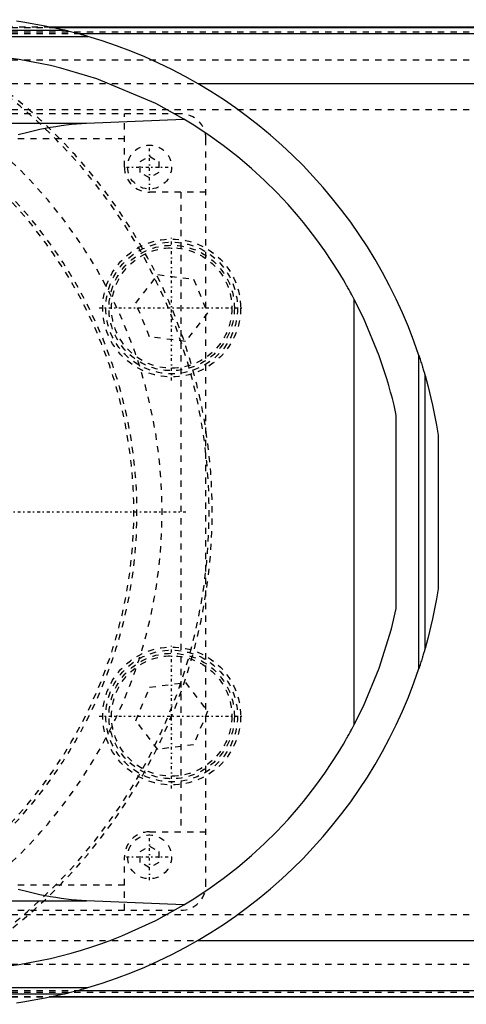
# Model space of a CAD drawing. Extents: x -706 to 181, y -120 to 120.
# Tile 6 of 7: x -196 to -124, y -79 to 78. Entities that reach past the tile are written whole.
import ezdxf

# ---------------------------------------------------------------- set-up
doc = ezdxf.new("R2010")
doc.units = 0
doc.linetypes.add('CENTER', pattern=[1.5, 0.45, -0.5, 0.05, -0.5])
doc.linetypes.add('DASHED', pattern=[2, 1, -1])
for name, color, linetype in [('AM_0', 7, 'CONTINUOUS'), ('AM_3', 7, 'DASHED'), ('AM_7', 7, 'CENTER')]:
    doc.layers.add(name, color=color, linetype=linetype)

msp = doc.modelspace()

# ---------------------------------------------------------------- linework, layer by layer
at = {"layer": 'AM_0', "color": 7, "linetype": 'CONTINUOUS'}
for p, q in [((-120, 77.32), (-190.79, 77.32)), ((-190.6, 77.28), (-120, 77.28)), ((-425.92, 75.83), (-184.85, 75.83)), ((-404.88, 76.83), (-188.61, 76.83)), ((-186.5, 76.29), (-120, 76.29)), ((-167.3, 68.3), (-120, 68.3)), ((-316.57, 61.98), (-185.05, 61.98)), ((-185.05, 61.98), (-169.53, 62.65)), ((-142.34, -33.89), (-142.34, 33.89)), ((-132.05, -24.97), (-132.05, 24.97)), ((-131.05, -21.74), (-131.05, 21.74)), ((-135.65, -15.41), (-135.65, 15.41)), ((-128.96, 12.26), (-128.96, -12.26)), ((-316.57, -61.98), (-185.05, -61.98)), ((-169.53, -62.65), (-185.05, -61.98)), ((-167.3, -68.3), (-120, -68.3)), ((-425.92, -75.83), (-184.85, -75.83)), ((-404.88, -76.83), (-188.61, -76.83)), ((-186.5, -76.29), (-120, -76.29)), ((-190.79, -77.32), (-120, -77.32)), ((-190.6, -77.28), (-120, -77.28))]:
    msp.add_line(p, q, dxfattribs=at)
for points in [[(-188.61, 76.83, 0), (-191.63, 77.49, 0), (-195.19, 78.11, 0), (-196.21, 78.26, 0)], [(-184.85, 75.83, 0), (-184.95, 75.86, 0), (-185.17, 75.92, 0), (-185.38, 75.99, 0), (-185.5, 76.02, 0), (-185.61, 76.05, 0), (-185.83, 76.11, 0), (-186.06, 76.17, 0), (-186.29, 76.24, 0), (-186.51, 76.3, 0), (-186.74, 76.36, 0), (-186.85, 76.39, 0), (-186.97, 76.42, 0), (-187.19, 76.48, 0), (-187.41, 76.53, 0), (-187.62, 76.59, 0), (-187.83, 76.64, 0), (-187.94, 76.67, 0), (-187.98, 76.68, 0), (-188.01, 76.68, 0), (-188.03, 76.69, 0), (-188.04, 76.69, 0), (-188.08, 76.7, 0), (-188.11, 76.71, 0), (-188.13, 76.71, 0), (-188.15, 76.72, 0), (-188.18, 76.73, 0), (-188.21, 76.73, 0), (-188.23, 76.74, 0), (-188.25, 76.74, 0), (-188.28, 76.75, 0), (-188.31, 76.76, 0), (-188.35, 76.77, 0), (-188.38, 76.77, 0), (-188.41, 76.78, 0), (-188.42, 76.79, 0), (-188.44, 76.79, 0), (-188.47, 76.8, 0), (-188.49, 76.8, 0), (-188.52, 76.81, 0), (-188.53, 76.81, 0), (-188.54, 76.81, 0), (-188.54, 76.81, 0), (-188.54, 76.81, 0), (-188.54, 76.81, 0), (-188.55, 76.81, 0), (-188.55, 76.82, 0), (-188.55, 76.82, 0), (-188.56, 76.82, 0), (-188.56, 76.82, 0), (-188.56, 76.82, 0), (-188.57, 76.82, 0), (-188.57, 76.82, 0), (-188.57, 76.82, 0), (-188.57, 76.82, 0), (-188.58, 76.82, 0), (-188.58, 76.82, 0), (-188.58, 76.82, 0), (-188.58, 76.82, 0), (-188.58, 76.82, 0), (-188.59, 76.82, 0), (-188.59, 76.82, 0), (-188.59, 76.83, 0), (-188.59, 76.83, 0), (-188.6, 76.83, 0), (-188.6, 76.83, 0), (-188.6, 76.83, 0), (-188.6, 76.83, 0), (-188.6, 76.83, 0), (-188.6, 76.83, 0), (-188.6, 76.83, 0), (-188.61, 76.83, 0), (-188.61, 76.83, 0), (-188.61, 76.83, 0), (-188.61, 76.83, 0), (-188.61, 76.83, 0), (-188.61, 76.83, 0)], [(-169.53, 62.65, 0), (-174, 65.12, 0), (-183.41, 69.08, 0), (-189.13, 70.78, 0), (-190.78, 71.18, 0), (-192.45, 71.53, 0), (-193.28, 71.7, 0), (-194.12, 71.85, 0), (-195.8, 72.14, 0), (-197.49, 72.38, 0), (-198.33, 72.48, 0)], [(-195.93, 60.17, 0), (-194.2, 60.62, 0), (-192.47, 61.02, 0), (-190.77, 61.35, 0), (-189.92, 61.49, 0), (-189.09, 61.62, 0), (-187.44, 61.82, 0), (-185.83, 61.95, 0), (-185.05, 61.98, 0)], [(-142.34, 33.89, 0), (-142.36, 33.92, 0), (-142.4, 34, 0), (-142.45, 34.09, 0), (-142.47, 34.14, 0), (-142.5, 34.19, 0), (-142.56, 34.29, 0), (-142.62, 34.4, 0), (-142.68, 34.52, 0), (-142.75, 34.65, 0), (-142.82, 34.79, 0), (-142.86, 34.86, 0), (-142.9, 34.93, 0), (-142.98, 35.08, 0), (-143.07, 35.23, 0), (-143.16, 35.4, 0), (-143.25, 35.57, 0), (-143.35, 35.74, 0), (-143.4, 35.83, 0), (-143.45, 35.93, 0), (-143.56, 36.12, 0), (-143.67, 36.31, 0), (-143.73, 36.41, 0), (-144.09, 37.04, 0), (-144.93, 38.42, 0), (-145.91, 39.96, 0), (-147.03, 41.63, 0), (-148.3, 43.39, 0), (-149.7, 45.23, 0), (-150.45, 46.16, 0), (-151.24, 47.11, 0), (-152.91, 49.03, 0), (-154.72, 50.95, 0), (-156.67, 52.87, 0), (-158.74, 54.77, 0), (-160.93, 56.63, 0), (-162.07, 57.54, 0), (-163.25, 58.43, 0), (-165.68, 60.18, 0), (-168.22, 61.85, 0), (-169.53, 62.65, 0)], [(-135.65, 15.41, 0), (-135.76, 15.95, 0), (-136.01, 17.01, 0), (-136.27, 18.08, 0), (-136.41, 18.61, 0), (-136.55, 19.13, 0), (-136.85, 20.19, 0), (-137.16, 21.24, 0), (-138.37, 24.88, 0), (-140.88, 30.94, 0), (-142.34, 33.89, 0)], [(-132.05, 24.97, 0), (-132.02, 24.88, 0), (-131.96, 24.69, 0), (-131.89, 24.5, 0), (-131.86, 24.4, 0), (-131.83, 24.3, 0), (-131.77, 24.11, 0), (-131.71, 23.91, 0), (-131.64, 23.71, 0), (-131.58, 23.51, 0), (-131.52, 23.32, 0), (-131.49, 23.22, 0), (-131.46, 23.12, 0), (-131.4, 22.93, 0), (-131.34, 22.74, 0), (-131.29, 22.56, 0), (-131.24, 22.38, 0), (-131.21, 22.28, 0), (-131.2, 22.26, 0), (-131.19, 22.23, 0), (-131.19, 22.21, 0), (-131.18, 22.2, 0), (-131.17, 22.17, 0), (-131.17, 22.14, 0), (-131.16, 22.12, 0), (-131.16, 22.11, 0), (-131.15, 22.08, 0), (-131.14, 22.05, 0), (-131.14, 22.04, 0), (-131.13, 22.02, 0), (-131.12, 22, 0), (-131.12, 21.97, 0), (-131.11, 21.94, 0), (-131.1, 21.92, 0), (-131.09, 21.89, 0), (-131.09, 21.88, 0), (-131.09, 21.87, 0), (-131.08, 21.85, 0), (-131.08, 21.83, 0), (-131.07, 21.81, 0), (-131.07, 21.8, 0), (-131.07, 21.79, 0), (-131.06, 21.79, 0), (-131.06, 21.79, 0), (-131.06, 21.79, 0), (-131.06, 21.78, 0), (-131.06, 21.78, 0), (-131.06, 21.78, 0), (-131.06, 21.78, 0), (-131.06, 21.77, 0), (-131.06, 21.77, 0), (-131.06, 21.77, 0), (-131.06, 21.77, 0), (-131.06, 21.77, 0), (-131.06, 21.77, 0), (-131.06, 21.76, 0), (-131.06, 21.76, 0), (-131.06, 21.76, 0), (-131.06, 21.76, 0), (-131.06, 21.76, 0), (-131.05, 21.76, 0), (-131.05, 21.75, 0), (-131.05, 21.75, 0), (-131.05, 21.75, 0), (-131.05, 21.75, 0), (-131.05, 21.75, 0), (-131.05, 21.75, 0), (-131.05, 21.75, 0), (-131.05, 21.75, 0), (-131.05, 21.74, 0), (-131.05, 21.74, 0), (-131.05, 21.74, 0), (-131.05, 21.74, 0), (-131.05, 21.74, 0), (-131.05, 21.74, 0), (-131.05, 21.74, 0), (-131.05, 21.74, 0)], [(-131.05, 21.74, 0), (-130.62, 20.18, 0), (-129.86, 17.03, 0), (-129.23, 13.86, 0), (-128.96, 12.26, 0)], [(-128.96, -12.26, 0), (-129.23, -13.86, 0), (-129.86, -17.03, 0), (-130.62, -20.18, 0), (-131.05, -21.74, 0)], [(-142.34, -33.89, 0), (-140.88, -30.94, 0), (-138.37, -24.88, 0), (-136.41, -18.61, 0), (-135.65, -15.41, 0)], [(-131.05, -21.74, 0), (-131.05, -21.74, 0), (-131.05, -21.74, 0), (-131.05, -21.74, 0), (-131.05, -21.74, 0), (-131.05, -21.74, 0), (-131.05, -21.74, 0), (-131.05, -21.74, 0), (-131.05, -21.75, 0), (-131.05, -21.75, 0), (-131.05, -21.75, 0), (-131.05, -21.75, 0), (-131.05, -21.75, 0), (-131.05, -21.75, 0), (-131.05, -21.75, 0), (-131.05, -21.75, 0), (-131.05, -21.76, 0), (-131.06, -21.76, 0), (-131.06, -21.76, 0), (-131.06, -21.76, 0), (-131.06, -21.76, 0), (-131.06, -21.76, 0), (-131.06, -21.77, 0), (-131.06, -21.77, 0), (-131.06, -21.77, 0), (-131.06, -21.77, 0), (-131.06, -21.77, 0), (-131.06, -21.77, 0), (-131.06, -21.78, 0), (-131.06, -21.78, 0), (-131.06, -21.78, 0), (-131.06, -21.78, 0), (-131.06, -21.79, 0), (-131.06, -21.79, 0), (-131.06, -21.79, 0), (-131.07, -21.79, 0), (-131.07, -21.8, 0), (-131.07, -21.81, 0), (-131.08, -21.83, 0), (-131.08, -21.85, 0), (-131.09, -21.87, 0), (-131.09, -21.88, 0), (-131.09, -21.89, 0), (-131.1, -21.92, 0), (-131.11, -21.94, 0), (-131.12, -21.97, 0), (-131.12, -22, 0), (-131.13, -22.02, 0), (-131.14, -22.04, 0), (-131.14, -22.05, 0), (-131.15, -22.08, 0), (-131.16, -22.11, 0), (-131.16, -22.12, 0), (-131.17, -22.14, 0), (-131.17, -22.17, 0), (-131.18, -22.2, 0), (-131.19, -22.21, 0), (-131.19, -22.23, 0), (-131.2, -22.26, 0), (-131.21, -22.28, 0), (-131.24, -22.38, 0), (-131.29, -22.56, 0), (-131.34, -22.74, 0), (-131.4, -22.93, 0), (-131.46, -23.12, 0), (-131.49, -23.22, 0), (-131.52, -23.32, 0), (-131.58, -23.51, 0), (-131.64, -23.71, 0), (-131.71, -23.91, 0), (-131.77, -24.11, 0), (-131.83, -24.3, 0), (-131.86, -24.4, 0), (-131.89, -24.5, 0), (-131.96, -24.69, 0), (-132.02, -24.88, 0), (-132.05, -24.97, 0)], [(-169.53, -62.65, 0), (-168.22, -61.85, 0), (-165.68, -60.18, 0), (-163.25, -58.43, 0), (-162.07, -57.54, 0), (-160.93, -56.63, 0), (-158.74, -54.77, 0), (-156.67, -52.87, 0), (-154.72, -50.95, 0), (-152.91, -49.03, 0), (-151.24, -47.11, 0), (-150.45, -46.16, 0), (-149.7, -45.23, 0), (-148.3, -43.39, 0), (-147.03, -41.63, 0), (-145.91, -39.96, 0), (-144.93, -38.42, 0), (-144.09, -37.04, 0), (-143.73, -36.41, 0), (-143.67, -36.31, 0), (-143.56, -36.12, 0), (-143.45, -35.93, 0), (-143.4, -35.83, 0), (-143.35, -35.74, 0), (-143.25, -35.57, 0), (-143.16, -35.4, 0), (-143.07, -35.23, 0), (-142.98, -35.08, 0), (-142.9, -34.93, 0), (-142.86, -34.86, 0), (-142.82, -34.79, 0), (-142.75, -34.65, 0), (-142.68, -34.52, 0), (-142.62, -34.4, 0), (-142.56, -34.29, 0), (-142.5, -34.19, 0), (-142.47, -34.14, 0), (-142.45, -34.09, 0), (-142.4, -34, 0), (-142.36, -33.92, 0), (-142.34, -33.89, 0)], [(-185.05, -61.98, 0), (-185.83, -61.95, 0), (-187.44, -61.82, 0), (-189.09, -61.62, 0), (-189.92, -61.49, 0), (-190.77, -61.35, 0), (-192.47, -61.02, 0), (-194.2, -60.62, 0), (-195.93, -60.17, 0)], [(-198.33, -72.48, 0), (-197.49, -72.38, 0), (-195.8, -72.14, 0), (-194.12, -71.85, 0), (-193.28, -71.7, 0), (-192.45, -71.53, 0), (-190.78, -71.18, 0), (-189.13, -70.78, 0), (-187.48, -70.34, 0), (-185.84, -69.87, 0), (-184.22, -69.35, 0), (-183.41, -69.08, 0), (-182.61, -68.8, 0), (-181.01, -68.22, 0), (-179.42, -67.59, 0), (-174, -65.12, 0), (-169.53, -62.65, 0)], [(-196.21, -78.26, 0), (-195.19, -78.11, 0), (-191.63, -77.49, 0), (-188.61, -76.83, 0)], [(-188.61, -76.83, 0), (-188.61, -76.83, 0), (-188.61, -76.83, 0), (-188.61, -76.83, 0), (-188.61, -76.83, 0), (-188.61, -76.83, 0), (-188.6, -76.83, 0), (-188.6, -76.83, 0), (-188.6, -76.83, 0), (-188.6, -76.83, 0), (-188.6, -76.83, 0), (-188.6, -76.83, 0), (-188.6, -76.83, 0), (-188.59, -76.83, 0), (-188.59, -76.83, 0), (-188.59, -76.82, 0), (-188.59, -76.82, 0), (-188.58, -76.82, 0), (-188.58, -76.82, 0), (-188.58, -76.82, 0), (-188.58, -76.82, 0), (-188.58, -76.82, 0), (-188.57, -76.82, 0), (-188.57, -76.82, 0), (-188.57, -76.82, 0), (-188.57, -76.82, 0), (-188.56, -76.82, 0), (-188.56, -76.82, 0), (-188.56, -76.82, 0), (-188.55, -76.82, 0), (-188.55, -76.82, 0), (-188.55, -76.81, 0), (-188.54, -76.81, 0), (-188.54, -76.81, 0), (-188.54, -76.81, 0), (-188.54, -76.81, 0), (-188.53, -76.81, 0), (-188.52, -76.81, 0), (-188.49, -76.8, 0), (-188.47, -76.8, 0), (-188.44, -76.79, 0), (-188.42, -76.79, 0), (-188.41, -76.78, 0), (-188.38, -76.77, 0), (-188.35, -76.77, 0), (-188.31, -76.76, 0), (-188.28, -76.75, 0), (-188.25, -76.74, 0), (-188.23, -76.74, 0), (-188.21, -76.73, 0), (-188.18, -76.73, 0), (-188.15, -76.72, 0), (-188.13, -76.71, 0), (-188.11, -76.71, 0), (-188.08, -76.7, 0), (-188.04, -76.69, 0), (-188.03, -76.69, 0), (-188.01, -76.68, 0), (-187.98, -76.68, 0), (-187.94, -76.67, 0), (-187.83, -76.64, 0), (-187.62, -76.59, 0), (-187.41, -76.53, 0), (-187.19, -76.48, 0), (-186.97, -76.42, 0), (-186.85, -76.39, 0), (-186.74, -76.36, 0), (-186.51, -76.3, 0), (-186.29, -76.24, 0), (-186.06, -76.17, 0), (-185.83, -76.11, 0), (-185.61, -76.05, 0), (-185.5, -76.02, 0), (-185.38, -75.99, 0), (-185.17, -75.92, 0), (-184.95, -75.86, 0), (-184.85, -75.83, 0)]]:
    msp.add_polyline3d(points, dxfattribs=at)
for start, end in [(18.4257, 73.7139), (286.2861, 341.5743)]:
    msp.add_arc((-207, 0), 79, start, end, dxfattribs=at)
at = {"layer": 'AM_3', "color": 6, "linetype": 'DASHED'}
for p, q in [((-190.79, 77.32), (-309, 77.32)), ((-309, 77.28), (-190.6, 77.28)), ((-309, 76.54), (75, 76.54)), ((-309, 76.29), (-186.5, 76.29)), ((-309, 72.1), (75, 72.1)), ((-309, 68.3), (-167.3, 68.3)), ((-309, 64.2), (75, 64.2)), ((-170, 63.5), (-300, 63.5)), ((-179, 55), (-179, 63.5)), ((-179, 59.5), (-291, 59.5)), ((-166, -59.5), (-166, 59.5)), ((-176.5, 55.87), (-175, 56.73)), ((-175, 56.73), (-173.5, 55.87)), ((-176.5, 54.13), (-176.5, 55.87)), ((-173.5, 55.87), (-173.5, 54.13)), ((-175, 53.27), (-176.5, 54.13)), ((-173.5, 54.13), (-175, 53.27)), ((-166, 51), (-175, 51)), ((-170, 51), (-170, -51)), ((-177.19, 33.28), (-173.68, 37.86)), ((-173.68, 37.86), (-167.96, 37.11)), ((-167.96, 37.11), (-165.75, 31.77)), ((-174.98, 27.95), (-177.19, 33.28)), ((-165.75, 31.77), (-169.26, 27.19)), ((-169.26, 27.19), (-174.98, 27.95)), ((-177.19, -33.28), (-174.98, -27.95)), ((-174.98, -27.95), (-169.26, -27.19)), ((-169.26, -27.19), (-165.75, -31.77)), ((-165.75, -31.77), (-167.96, -37.11)), ((-173.68, -37.86), (-177.19, -33.28)), ((-167.96, -37.11), (-173.68, -37.86)), ((-175, -51), (-166, -51)), ((-176.5, -54.13), (-175, -53.27)), ((-175, -53.27), (-173.5, -54.13)), ((-176.5, -55.87), (-176.5, -54.13)), ((-173.5, -54.13), (-173.5, -55.87)), ((-179, -63.5), (-179, -55)), ((-175, -56.73), (-176.5, -55.87)), ((-173.5, -55.87), (-175, -56.73)), ((-179, -59.5), (-291, -59.5)), ((-309, -64.2), (75, -64.2)), ((-300, -63.5), (-170, -63.5)), ((-309, -68.3), (-167.3, -68.3)), ((-309, -72.1), (75, -72.1)), ((-309, -76.29), (-186.5, -76.29)), ((-309, -76.54), (75, -76.54)), ((-309, -77.28), (-190.6, -77.28)), ((-309, -77.32), (-190.79, -77.32))]:
    msp.add_line(p, q, dxfattribs=at)
for centre, radius in [((-175, 55), 3.5), ((-171.47, 32.53), 11), ((-171.47, 32.53), 10.5), ((-171.47, 32.53), 10), ((-171.47, 32.53), 9.6), ((-171.47, -32.53), 11), ((-171.47, -32.53), 10.5), ((-171.47, -32.53), 10), ((-171.47, -32.53), 9.6), ((-175, -55), 3.5)]:
    msp.add_circle(centre, radius, dxfattribs=at)
for centre, radius, start, end in [((-250, 0), 77, 198.9459, 161.0541), ((-250, 0), 84.5, 291.7215, 68.2785), ((-250, 0), 85, 292.5524, 67.4476), ((-170, 59.5), 4, 0, 90), ((-175, 55), 4, 180, 270), ((-250, 0), 72.5, 313.6028, 46.3972), ((-250, 0), 73, 314.0133, 45.9867), ((-175, -55), 4, 90, 180), ((-170, -59.5), 4, 270, 0)]:
    msp.add_arc(centre, radius, start, end, dxfattribs=at)
at = {"layer": 'AM_7', "color": 4, "linetype": 'CENTER'}
for p, q in [((-175, 51.32), (-175, 58.67)), ((-178.68, 55), (-171.32, 55)), ((-171.47, 20.98), (-171.47, 44.08)), ((-183.02, 32.53), (-159.92, 32.53)), ((-330.85, 0), (-169.15, 0)), ((-171.47, -44.08), (-171.47, -20.98)), ((-183.02, -32.53), (-159.92, -32.53)), ((-175, -58.68), (-175, -51.33)), ((-178.68, -55), (-171.32, -55))]:
    msp.add_line(p, q, dxfattribs=at)

doc.saveas('drawing.dxf')
